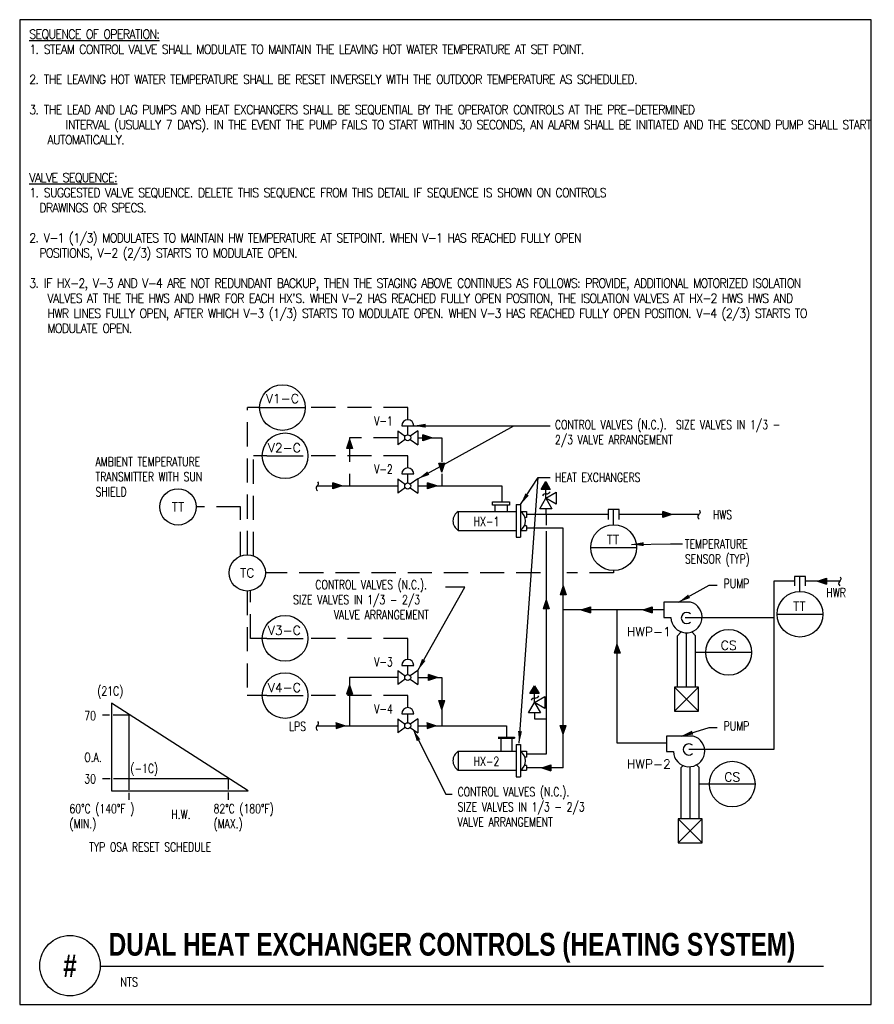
# Model space of a CAD drawing. Header units: inches. Extents: x -0.2 to 8.6, y -1.2 to 9.
import ezdxf
from ezdxf.enums import TextEntityAlignment as Align

# ---------------------------------------------------------------- set-up
doc = ezdxf.new("R2010")
doc.units = ezdxf.units.IN
doc.header["$MEASUREMENT"] = 0
doc.linetypes.add('HIDDEN', pattern=[0.375, 0.25, -0.125])
doc.layers.add('G-ANNO-NPLT', color=7, linetype='Continuous', plot=False)
for name, color, linetype in [('M-DETL-HEVY', 5, 'Continuous'), ('M-DETL-MEDM', 4, 'Continuous'), ('M-DETL-TEXT', 2, 'Continuous')]:
    doc.layers.add(name, color=color, linetype=linetype)
doc.styles.add('BOLD', font='bold.shx', dxfattribs={"width": 0.9})
doc.styles.add('Romans', font='romans.shx', dxfattribs={"width": 0.75})
doc.dimstyles.new('VA-Lead', dxfattribs={"dimtxt": 0.09375, "dimasz": 0.125, "dimexe": 0.125, "dimexo": 0.03125, "dimgap": 0.02, "dimtad": 0, "dimdec": 5, "dimzin": 0, "dimdsep": 46, "dimlunit": 4, "dimtxsty": 'Romans', "dimcen": 0.125, "dimclrd": 256, "dimclre": 256, "dimclrt": 256, "dimadec": 0, "dimazin": 0, "dimtfac": 1, "dimtdec": 5, "dimtofl": 0, "dimtmove": 0, "dimatfit": 3, "dimfxl": 1, "dimfrac": 2, "dimtolj": 1, "dimtzin": 0, "dimlwd": -1, "dimlwe": -1, "dimarcsym": 0})

msp = doc.modelspace()

# ---------------------------------------------------------------- hatches: boundary and pattern name
at = {"layer": 'M-DETL-MEDM', "linetype": 'Continuous'}
h = msp.add_hatch(color=256, dxfattribs=at)
h.paths.add_polyline_path([(3.159, 4.535), (3.191, 4.535), (3.191, 4.629)])
h.paths.add_polyline_path([(3.191, 4.629), (3.191, 4.535), (3.222, 4.535)])
h = msp.add_hatch(color=256, dxfattribs=at)
h.paths.add_polyline_path([(3.951, 4.679), (3.951, 4.647), (4.045, 4.647)])
h.paths.add_polyline_path([(4.045, 4.647), (3.951, 4.647), (3.951, 4.616)])
h = msp.add_hatch(color=256, dxfattribs=at)
h.paths.add_polyline_path([(4.18, 4.384), (4.149, 4.384), (4.149, 4.29)])
h.paths.add_polyline_path([(4.149, 4.29), (4.149, 4.384), (4.118, 4.384)])
at = {"layer": 'M-DETL-MEDM'}
h = msp.add_hatch(color=256, dxfattribs=at)
h.dxf.hatch_style = 1
h.paths.add_polyline_path([(5.225, 4.193), (5.178, 4.111), (5.272, 4.111)])
at = {"layer": 'M-DETL-MEDM', "linetype": 'Continuous'}
h = msp.add_hatch(color=256, dxfattribs=at)
h.paths.add_polyline_path([(3.018, 4.179), (3.018, 4.147), (3.112, 4.147)])
h.paths.add_polyline_path([(3.112, 4.147), (3.018, 4.147), (3.018, 4.116)])
h = msp.add_hatch(color=256, dxfattribs=at)
h.paths.add_polyline_path([(4.001, 4.179), (4.001, 4.147), (4.095, 4.147)])
h.paths.add_polyline_path([(4.095, 4.147), (4.001, 4.147), (4.001, 4.116)])
h = msp.add_hatch(color=256, dxfattribs=at)
h.paths.add_polyline_path([(6.44, 3.883), (6.44, 3.852), (6.533, 3.852)])
h.paths.add_polyline_path([(6.533, 3.852), (6.44, 3.852), (6.44, 3.82)])
h = msp.add_hatch(color=256, dxfattribs=at)
h.paths.add_polyline_path([(8.136, 3.129), (8.136, 3.16), (8.043, 3.16)])
h.paths.add_polyline_path([(8.043, 3.16), (8.136, 3.16), (8.136, 3.191)])
h = msp.add_hatch(color=256, dxfattribs=at)
h.paths.add_polyline_path([(5.376, 3.019), (5.407, 3.019), (5.407, 3.112)])
h.paths.add_polyline_path([(5.407, 3.112), (5.407, 3.019), (5.438, 3.019)])
h = msp.add_hatch(color=256, dxfattribs=at)
h.paths.add_polyline_path([(5.199, 2.873), (5.231, 2.873), (5.231, 2.967)])
h.paths.add_polyline_path([(5.231, 2.967), (5.231, 2.873), (5.262, 2.873)])
h = msp.add_hatch(color=256, dxfattribs=at)
h.paths.add_polyline_path([(5.688, 2.831), (5.688, 2.863), (5.594, 2.863)])
h.paths.add_polyline_path([(5.594, 2.863), (5.688, 2.863), (5.688, 2.894)])
h = msp.add_hatch(color=256, dxfattribs=at)
h.paths.add_polyline_path([(6.33, 2.831), (6.33, 2.863), (6.237, 2.863)])
h.paths.add_polyline_path([(6.237, 2.863), (6.33, 2.863), (6.33, 2.894)])
h = msp.add_hatch(color=256, dxfattribs=at)
h.paths.add_polyline_path([(5.933, 2.413), (5.964, 2.413), (5.964, 2.507)])
h.paths.add_polyline_path([(5.964, 2.507), (5.964, 2.413), (5.996, 2.413)])
h = msp.add_hatch(color=256, dxfattribs=at)
h.paths.add_polyline_path([(4.01, 2.192), (4.01, 2.161), (4.103, 2.161)])
h.paths.add_polyline_path([(4.103, 2.161), (4.01, 2.161), (4.01, 2.13)])
h = msp.add_hatch(color=256, dxfattribs=at)
h.paths.add_polyline_path([(3.159, 1.989), (3.191, 1.989), (3.191, 2.083)])
h.paths.add_polyline_path([(3.191, 2.083), (3.191, 1.989), (3.222, 1.989)])
at = {"layer": 'M-DETL-MEDM'}
h = msp.add_hatch(color=256, dxfattribs=at)
h.dxf.hatch_style = 1
h.paths.add_polyline_path([(5.109, 2.075), (5.062, 1.994), (5.156, 1.994)])
at = {"layer": 'M-DETL-MEDM', "linetype": 'Continuous'}
h = msp.add_hatch(color=256, dxfattribs=at)
h.paths.add_polyline_path([(4.18, 1.922), (4.149, 1.922), (4.149, 1.829)])
h.paths.add_polyline_path([(4.149, 1.829), (4.149, 1.922), (4.118, 1.922)])
h = msp.add_hatch(color=256, dxfattribs=at)
h.paths.add_polyline_path([(3.049, 1.692), (3.049, 1.661), (3.143, 1.661)])
h.paths.add_polyline_path([(3.143, 1.661), (3.049, 1.661), (3.049, 1.63)])
h = msp.add_hatch(color=256, dxfattribs=at)
h.paths.add_polyline_path([(3.992, 1.692), (3.992, 1.661), (4.086, 1.661)])
h.paths.add_polyline_path([(4.086, 1.661), (3.992, 1.661), (3.992, 1.63)])
h = msp.add_hatch(color=256, dxfattribs=at)
h.paths.add_polyline_path([(5.438, 1.665), (5.407, 1.665), (5.407, 1.572)])
h.paths.add_polyline_path([(5.407, 1.572), (5.407, 1.665), (5.376, 1.665)])
h = msp.add_hatch(color=256, dxfattribs=at)
h.paths.add_polyline_path([(5.279, 1.192), (5.279, 1.223), (5.185, 1.223)])
h.paths.add_polyline_path([(5.185, 1.223), (5.279, 1.223), (5.279, 1.255)])

# ---------------------------------------------------------------- linework, layer by layer
at = {"layer": 'G-ANNO-NPLT', "color": 6}
msp.add_lwpolyline([(-0.228, -1.228), (8.6, -1.228), (8.6, 8.982), (-0.228, 8.982)], close=True, dxfattribs=at)
at = {"layer": 'M-DETL-HEVY', "linetype": 'Continuous'}
for p, q in [((4.319, 3.883), (4.92, 3.883)), ((4.319, 3.883), (4.319, 3.686)), ((4.698, 3.949), (4.698, 3.883)), ((4.824, 3.949), (4.824, 3.883)), ((4.92, 3.954), (4.964, 3.954)), ((4.92, 3.954), (4.92, 3.616)), ((4.964, 3.954), (4.964, 3.616)), ((4.964, 3.883), (5.025, 3.883)), ((5.025, 3.883), (5.025, 3.82)), ((5.025, 3.82), (5.009, 3.82)), ((4.319, 3.686), (4.92, 3.686)), ((4.964, 3.686), (5.025, 3.686)), ((5.025, 3.733), (5.003, 3.733)), ((5.025, 3.733), (5.025, 3.686)), ((4.92, 3.616), (4.964, 3.616)), ((6.727, 2.942), (6.45, 2.942)), ((6.45, 2.942), (6.45, 2.783)), ((6.45, 2.783), (6.523, 2.783)), ((4.733, 1.542), (4.902, 1.542)), ((4.733, 1.533), (4.902, 1.533)), ((4.761, 1.533), (4.761, 1.397)), ((4.874, 1.533), (4.874, 1.397)), ((4.902, 1.542), (4.902, 1.533)), ((6.753, 1.553), (6.477, 1.553)), ((6.477, 1.553), (6.477, 1.394)), ((4.92, 1.467), (4.92, 1.13)), ((4.92, 1.467), (4.964, 1.467)), ((4.964, 1.467), (4.964, 1.13)), ((4.319, 1.397), (4.92, 1.397)), ((4.319, 1.397), (4.319, 1.2)), ((4.319, 1.386), (4.319, 1.2)), ((4.964, 1.397), (5.025, 1.397)), ((5.025, 1.334), (5.009, 1.334)), ((5.025, 1.397), (5.025, 1.334)), ((6.477, 1.394), (6.549, 1.394)), ((5.025, 1.247), (5.003, 1.247)), ((5.025, 1.247), (5.025, 1.2)), ((4.319, 1.2), (4.92, 1.2)), ((4.92, 1.13), (4.964, 1.13)), ((4.964, 1.2), (5.025, 1.2))]:
    msp.add_line(p, q, dxfattribs=at)
msp.add_lwpolyline([(4.672, 3.983), (4.851, 3.983), (4.851, 3.949), (4.672, 3.949)], close=True, dxfattribs=at)
for centre, radius, start, end in [((4.378, 3.785), 0.115, 120.8827, 239.1173), ((4.893, 3.785), 0.121, 305.5181, 54.4819), ((6.684, 2.787), 0.162, 181.2857, 74.7021), ((6.688, 2.778), 0.0575, 48.3124, 311.6876), ((6.711, 1.398), 0.162, 181.2857, 74.7021), ((6.708, 1.415), 0.0575, 48.3124, 311.6876), ((4.378, 1.298), 0.115, 120.8827, 239.1173), ((4.893, 1.298), 0.121, 305.5181, 54.4819)]:
    msp.add_arc(centre, radius, start, end, dxfattribs=at)
at = {"layer": 'M-DETL-MEDM', "linetype": 'HIDDEN'}
for p, q in [((2.132, 3.433), (2.132, 4.96)), ((2.259, 4.96), (2.132, 4.96)), ((3.795, 4.96), (2.733, 4.96)), ((3.795, 4.835), (3.795, 4.96)), ((3.691, 4.647), (3.191, 4.647)), ((3.191, 4.647), (3.191, 4.147)), ((2.196, 3.421), (2.196, 4.46)), ((2.335, 4.46), (2.196, 4.46)), ((3.795, 4.46), (2.71, 4.46)), ((3.795, 4.335), (3.795, 4.46)), ((2.062, 3.93), (1.601, 3.93)), ((2.062, 3.42), (2.062, 3.93)), ((5.929, 3.271), (5.929, 3.246)), ((5.17, 3.246), (2.318, 3.246)), ((5.929, 3.246), (5.443, 3.246)), ((2.131, 3.058), (2.131, 1.974)), ((2.163, 2.567), (2.163, 3.061)), ((2.335, 2.567), (2.163, 2.567)), ((3.795, 2.567), (2.71, 2.567)), ((3.795, 2.349), (3.795, 2.567)), ((2.335, 1.974), (2.131, 1.974)), ((3.795, 1.974), (2.71, 1.974)), ((3.795, 1.849), (3.795, 1.974))]:
    msp.add_line(p, q, dxfattribs=at)
at = {"layer": 'M-DETL-MEDM'}
for p, q in [((2.259, 4.96), (2.735, 4.96)), ((3.691, 4.72), (3.769, 4.665)), ((3.691, 4.72), (3.691, 4.574)), ((3.732, 4.772), (3.857, 4.772)), ((3.795, 4.679), (3.795, 4.772)), ((3.899, 4.72), (3.82, 4.665)), ((3.899, 4.72), (3.899, 4.574)), ((3.769, 4.629), (3.691, 4.574)), ((3.82, 4.629), (3.899, 4.574)), ((2.335, 4.46), (2.71, 4.46)), ((3.691, 4.22), (3.769, 4.165)), ((3.691, 4.22), (3.691, 4.074)), ((3.732, 4.272), (3.857, 4.272)), ((3.795, 4.179), (3.795, 4.272)), ((3.899, 4.22), (3.82, 4.165)), ((3.899, 4.22), (3.899, 4.074)), ((3.769, 4.129), (3.691, 4.074)), ((3.82, 4.129), (3.899, 4.074)), ((5.929, 3.746), (5.929, 3.902)), ((5.692, 3.508), (6.167, 3.508)), ((7.861, 3.054), (7.861, 3.21)), ((7.624, 2.817), (8.098, 2.817)), ((2.335, 2.567), (2.71, 2.567)), ((6.59, 2.594), (6.627, 2.63)), ((6.59, 2.062), (6.59, 2.594)), ((6.684, 2.062), (6.684, 2.625)), ((6.778, 2.594), (6.742, 2.63)), ((6.778, 2.062), (6.778, 2.594)), ((6.934, 2.422), (6.778, 2.422)), ((7.359, 2.422), (6.934, 2.422)), ((3.732, 2.286), (3.857, 2.286)), ((3.795, 2.192), (3.795, 2.286)), ((3.691, 2.234), (3.769, 2.179)), ((3.691, 2.234), (3.691, 2.088)), ((3.899, 2.234), (3.82, 2.179)), ((3.899, 2.234), (3.899, 2.088)), ((3.769, 2.143), (3.691, 2.088)), ((3.82, 2.143), (3.899, 2.088)), ((6.559, 1.812), (6.809, 2.062)), ((6.559, 2.062), (6.809, 1.812)), ((2.335, 1.974), (2.71, 1.974)), ((3.732, 1.786), (3.857, 1.786)), ((3.795, 1.692), (3.795, 1.786)), ((3.691, 1.734), (3.769, 1.679)), ((3.691, 1.734), (3.691, 1.588)), ((3.769, 1.643), (3.691, 1.588)), ((3.899, 1.734), (3.82, 1.679)), ((3.82, 1.643), (3.899, 1.588)), ((3.899, 1.734), (3.899, 1.588)), ((6.628, 1.228), (6.649, 1.248)), ((6.628, 0.696), (6.628, 1.228)), ((6.722, 0.696), (6.722, 1.236)), ((6.816, 1.228), (6.788, 1.256)), ((6.816, 0.696), (6.816, 1.228)), ((6.972, 1.056), (6.816, 1.056)), ((7.397, 1.056), (6.972, 1.056)), ((6.597, 0.446), (6.847, 0.696)), ((6.597, 0.696), (6.847, 0.446))]:
    msp.add_line(p, q, dxfattribs=at)
at = {"layer": 'M-DETL-MEDM', "linetype": 'Continuous'}
for p, q in [((3.191, 4.629), (3.159, 4.535)), ((3.191, 4.629), (3.222, 4.535)), ((3.951, 4.616), (3.951, 4.679)), ((4.045, 4.647), (3.951, 4.679)), ((4.045, 4.647), (3.951, 4.616)), ((3.222, 4.535), (3.159, 4.535)), ((4.118, 4.384), (4.18, 4.384)), ((4.149, 4.29), (4.118, 4.384)), ((4.149, 4.29), (4.18, 4.384)), ((2.855, 4.147), (3.691, 4.147)), ((3.018, 4.116), (3.018, 4.179)), ((3.112, 4.147), (3.018, 4.179)), ((3.112, 4.147), (3.018, 4.116)), ((3.899, 4.147), (4.769, 4.147)), ((4.001, 4.116), (4.001, 4.179)), ((4.095, 4.147), (4.001, 4.179)), ((4.095, 4.147), (4.001, 4.116)), ((4.769, 4.147), (4.769, 3.983)), ((5.225, 4.02), (5.225, 4.111)), ((5.225, 3.911), (5.225, 3.852)), ((5.873, 3.902), (5.873, 3.801)), ((5.986, 3.902), (5.873, 3.902)), ((5.986, 3.801), (5.986, 3.902)), ((6.44, 3.82), (6.44, 3.883)), ((6.533, 3.852), (6.44, 3.883)), ((5.873, 3.852), (5.025, 3.852)), ((5.231, 3.852), (5.231, 3.74)), ((6.813, 3.852), (5.986, 3.852)), ((6.533, 3.852), (6.44, 3.82)), ((5.407, 3.71), (5.025, 3.71)), ((5.231, 3.68), (5.231, 1.365)), ((5.407, 1.223), (5.407, 3.71)), ((7.805, 3.21), (7.805, 3.11)), ((7.918, 3.21), (7.805, 3.21)), ((7.918, 3.11), (7.918, 3.21)), ((8.043, 3.16), (8.136, 3.191)), ((8.136, 3.191), (8.136, 3.129)), ((5.407, 3.112), (5.376, 3.019)), ((5.407, 3.112), (5.438, 3.019)), ((7.591, 3.16), (7.591, 1.413)), ((7.805, 3.16), (7.591, 3.16)), ((8.272, 3.16), (7.918, 3.16)), ((8.043, 3.16), (8.136, 3.129)), ((5.231, 2.967), (5.199, 2.873)), ((5.231, 2.967), (5.262, 2.873)), ((5.438, 3.019), (5.376, 3.019)), ((5.262, 2.873), (5.199, 2.873)), ((6.45, 2.863), (5.407, 2.863)), ((5.594, 2.863), (5.688, 2.894)), ((5.594, 2.863), (5.688, 2.831)), ((5.688, 2.894), (5.688, 2.831)), ((5.964, 2.863), (5.964, 1.482)), ((6.237, 2.863), (6.33, 2.894)), ((6.237, 2.863), (6.33, 2.831)), ((6.33, 2.894), (6.33, 2.831)), ((7.591, 2.781), (6.671, 2.781)), ((5.964, 2.507), (5.933, 2.413)), ((5.964, 2.507), (5.996, 2.413)), ((5.996, 2.413), (5.933, 2.413)), ((3.691, 2.161), (3.191, 2.161)), ((3.191, 2.161), (3.191, 1.661)), ((4.01, 2.13), (4.01, 2.192)), ((4.103, 2.161), (4.01, 2.192)), ((4.103, 2.161), (4.01, 2.13)), ((3.191, 2.083), (3.159, 1.989)), ((3.191, 2.083), (3.222, 1.989)), ((3.222, 1.989), (3.159, 1.989)), ((5.109, 1.902), (5.109, 1.994)), ((4.118, 1.922), (4.18, 1.922)), ((4.149, 1.829), (4.118, 1.922)), ((4.149, 1.829), (4.18, 1.922)), ((5.109, 1.794), (5.109, 1.734)), ((2.855, 1.661), (3.691, 1.661)), ((3.143, 1.661), (3.049, 1.692)), ((3.143, 1.661), (3.049, 1.63)), ((3.899, 1.661), (4.817, 1.661)), ((4.086, 1.661), (3.992, 1.692)), ((4.086, 1.661), (3.992, 1.63)), ((4.817, 1.661), (4.817, 1.542)), ((5.109, 1.734), (5.231, 1.734)), ((5.376, 1.665), (5.438, 1.665)), ((5.407, 1.572), (5.376, 1.665)), ((5.407, 1.572), (5.438, 1.665)), ((5.964, 1.482), (6.477, 1.482)), ((5.231, 1.365), (5.025, 1.365)), ((7.591, 1.413), (6.708, 1.413)), ((5.185, 1.223), (5.279, 1.255)), ((5.279, 1.255), (5.279, 1.192)), ((5.407, 1.223), (5.025, 1.223)), ((5.185, 1.223), (5.279, 1.192))]:
    msp.add_line(p, q, dxfattribs=at)
at = {"layer": 'M-DETL-MEDM', "linetype": 'HIDDEN'}
msp.add_lwpolyline([(3.899, 4.647), (4.149, 4.647), (4.149, 4.147)], dxfattribs=at)
at = {"layer": 'M-DETL-MEDM', "linetype": 'Continuous'}
for points in [[(2.86, 4.191, -0.454515), (2.852, 4.145), (2.852, 4.145, 0.466079), (2.858, 4.099)], [(6.818, 3.896, -0.454515), (6.81, 3.849), (6.81, 3.849, 0.466079), (6.816, 3.803)], [(8.277, 3.204, -0.454515), (8.269, 3.158), (8.269, 3.158, 0.466079), (8.275, 3.111)], [(2.86, 1.705, -0.454515), (2.852, 1.659), (2.852, 1.659, 0.466079), (2.858, 1.613)]]:
    msp.add_lwpolyline(points, format="xyb", dxfattribs=at)
at = {"layer": 'M-DETL-MEDM'}
for points in [[(5.272, 4.111), (5.178, 4.111), (5.225, 4.193)], [(5.288, 3.911), (5.163, 3.911), (5.225, 4.02)], [(5.334, 4.082), (5.334, 3.957), (5.225, 4.02)], [(5.156, 1.994), (5.062, 1.994), (5.109, 2.075)], [(6.559, 2.062), (6.559, 1.812), (6.809, 1.812), (6.809, 2.062)], [(5.217, 1.964), (5.217, 1.839), (5.109, 1.902)], [(5.172, 1.794), (5.047, 1.794), (5.109, 1.902)], [(6.597, 0.696), (6.597, 0.446), (6.847, 0.446), (6.847, 0.696)]]:
    msp.add_lwpolyline(points, close=True, dxfattribs=at)
at = {"layer": 'M-DETL-MEDM', "linetype": 'Continuous'}
msp.add_lwpolyline([(3.899, 2.161), (4.149, 2.161), (4.149, 1.661)], dxfattribs=at)
at = {"layer": 'M-DETL-MEDM'}
for centre, radius in [((2.496, 4.96), 0.237), ((2.523, 4.46), 0.237), ((3.795, 4.647), 0.0312), ((1.413, 3.93), 0.188), ((3.795, 4.147), 0.0312), ((5.929, 3.508), 0.237), ((2.131, 3.246), 0.188), ((7.861, 2.817), 0.237), ((2.523, 2.567), 0.237), ((7.122, 2.422), 0.237), ((2.523, 1.974), 0.237), ((3.795, 2.161), 0.0312), ((3.795, 1.661), 0.0312), ((7.159, 1.056), 0.237)]:
    msp.add_circle(centre, radius, dxfattribs=at)
for centre, radius, start, end in [((3.795, 4.772), 0.0625, 0, 180), ((3.795, 4.272), 0.0625, 0, 180), ((5.232, 4.113), 0.0474, 270, 327.2703), ((5.232, 4.019), 0.0474, 90, 147.2703), ((3.795, 2.286), 0.0625, 0, 180), ((5.115, 1.901), 0.0474, 90, 147.2703), ((5.115, 1.996), 0.0474, 270, 327.2703), ((3.795, 1.786), 0.0625, 0, 180)]:
    msp.add_arc(centre, radius, start, end, dxfattribs=at)
at = {"layer": 'M-DETL-TEXT'}
for p, q in [((0.724, 1.895), (0.724, 0.985)), ((2.14, 0.985), (0.724, 1.895)), ((0.703, 1.772), (0.632, 1.772)), ((0.907, 1.772), (0.74, 1.772)), ((0.907, 0.998), (0.907, 1.772)), ((0.632, 1.114), (0.71, 1.114)), ((0.746, 1.114), (1.934, 1.114)), ((1.934, 1.114), (1.934, 1.001)), ((0.724, 0.985), (2.14, 0.985)), ((0.907, 0.891), (0.907, 0.965)), ((1.934, 0.97), (1.934, 0.891)), ((0.605, -0.832), (8.104, -0.832))]:
    msp.add_line(p, q, dxfattribs=at)
msp.add_circle((0.293, -0.827), 0.313, dxfattribs=at)

# ---------------------------------------------------------------- texts
at = {"layer": 'M-DETL-TEXT', "style": 'Romans'}
for s, p in [('V2-C', (2.516, 4.543)), ('TT', (1.413, 3.93)), ('TT', (5.922, 3.591)), ('TC', (2.131, 3.246)), ('TT', (7.854, 2.9)), ('V3-C', (2.516, 2.65)), ('HWP-1', (6.295, 2.635)), ('CS', (7.122, 2.495)), ('V4-C', (2.516, 2.057)), ('HWP-2', (6.295, 1.264)), ('CS', (7.159, 1.129))]:
    msp.add_text(s, height=0.0938, dxfattribs=at).set_placement(p, align=Align.MIDDLE_CENTER)
at = {"layer": 'M-DETL-TEXT', "style": 'BOLD', "width": 0.8}
msp.add_text('#', height=0.236, dxfattribs=at).set_placement((0.293, -0.827), align=Align.MIDDLE)
at = {"layer": 'M-DETL-TEXT', "style": 'Romans', "width": 0.8}
msp.add_text('NTS', height=0.0938, dxfattribs=at).set_placement((0.813, -1.044))
at = {"layer": 'M-DETL-TEXT'}
for s, insert, char_height, width, attachment_point, style in [('\\A1;{\\W0.9;\\T0.9;\\LSEQUENCE OF OPERATION:\\P\\l1. STEAM CONTROL VALVE SHALL MODULATE TO MAINTAIN THE LEAVING HOT WATER TEMPERATURE AT SET POINT.\\H1.0012x;  \\P\\P2. THE LEAVING HOT WATER TEMPERATURE SHALL BE RESET INVERSELY WITH THE OUTDOOR TEMPERATURE AS SCHEDULED.\\P\\P3. THE LEAD AND LAG PUMPS AND HEAT EXCHANGERS SHALL BE SEQUENTIAL BY THE OPERATOR CONTROLS AT THE PRE-DETERMINED\\P\\pi-0.1875,l0.1875;^IINTERVAL (USUALLY 7 DAYS). IN THE EVENT THE PUMP FAILS TO START WITHIN 30 SECONDS, AN ALARM SHALL BE INITIATED AND THE SECOND PUMP SHALL START AUTOMATICALLY.}', (-0.129, 8.879), 0.09375, 8.75942, 1, 'Romans'), ("\\A1;{\\W0.9;\\T0.9;\\LVALVE SEQUENCE:\\P\\l1. SUGGESTED VALVE SEQUENCE. DELETE THIS SEQUENCE FROM THIS DETAIL IF SEQUENCE IS SHOWN ON CONTROLS \\P  DRAWINGS OR SPECS.\\P\\H1.0012x;\\P2. V-1 (1/3) MODULATES TO MAINTAIN HW TEMPERATURE AT SETPOINT. WHEN V-1 HAS REACHED FULLY OPEN \\P  POSITIONS, V-2 (2/3) STARTS TO MODULATE OPEN.\\P\\P\\pi-0.1875,l0.1875;3. IF HX-2, V-3 AND V-4 ARE NOT REDUNDANT BACKUP, THEN THE STAGING ABOVE CONTINUES AS FOLLOWS: PROVIDE, ADDITIONAL MOTORIZED ISOLATION VALVES AT THE THE HWS AND HWR FOR EACH HX'S. WHEN V-2 HAS REACHED FULLY OPEN POSITION, THE ISOLATION VALVES AT HX-2 HWS HWS AND HWR LINES FULLY OPEN, AFTER WHICH V-3 (1/3) STARTS TO MODULATE OPEN. WHEN V-3 HAS REACHED FULLY OPEN POSITION. V-4 (2/3) STARTS TO MODULATE OPEN. }", (-0.129, 7.392), 0.09375, 8.80889, 1, 'Romans'), ('CONTROL VALVES (N.C.).  SIZE VALVES IN 1/3 - 2/3 VALVE ARRANGEMENT', (5.321, 4.83), 0.09375, 2.66309, 1, 'Romans'), ('AMBIENT TEMPERATURE TRANSMITTER WITH SUN SHIELD', (0.558, 4.446), 0.09375, 1.37242, 1, 'Romans'), ('HEAT EXCHANGERS', (5.321, 4.283), 0.09375, 1.52397, 1, 'Romans'), ('HWS', (7.058, 3.849), 0.0938, 0.45089, 5, 'Romans'), ('TEMPERATURE SENSOR (TYP)', (6.668, 3.593), 0.09375, 0.99554, 1, 'Romans'), ('\\pi0.23918;CONTROL VALVES (N.C.).  \\P\\pi0.0081485;SIZE VALVES IN 1/3 - 2/3 \\P\\pi0.43002;VALVE ARRANGEMENT', (2.598, 3.171), 0.09375, 1.53493, 1, 'Romans'), ('PUMP', (7.07, 3.183), 0.0938, 0.45089, 1, 'Romans'), ('HWR', (8.236, 3.041), 0.0938, 0.45089, 5, 'Romans'), ('(21C)', (0.577, 2.068), 0.0938, 2.66309, 1, 'Romans'), ('70', (0.442, 1.812), 0.0938, 2.66309, 1, 'Romans'), ('LPS', (2.565, 1.701), 0.0938, 0.40179, 1, 'Romans'), ('PUMP', (7.07, 1.705), 0.0938, 0.45089, 1, 'Romans'), ('O.A.', (0.442, 1.38), 0.0938, 2.66309, 1, 'Romans'), ('(-1C)', (0.92, 1.265), 0.0938, 2.66309, 1, 'Romans'), ('30', (0.442, 1.157), 0.0938, 2.66309, 1, 'Romans'), ('CONTROL VALVES (N.C.).  SIZE VALVES IN 1/3 - 2/3 VALVE ARRANGEMENT', (4.312, 1.023), 0.09375, 1.53493, 1, 'Romans'), ('60%%DC (140%%DF )\\P(MIN.)', (0.288, 0.848), 0.09375, 2.66309, 1, 'Romans'), ('82%%DC (180%%DF)\\P(MAX.)', (1.782, 0.848), 0.09375, 2.66309, 1, 'Romans'), ('H.W.', (1.344, 0.789), 0.0938, 2.66309, 1, 'Romans'), ('TYP OSA RESET SCHEDULE', (0.493, 0.45), 0.09375, 2.66309, 1, 'Romans'), ('{\\W0.8;DUAL HEAT EXCHANGER CONTROLS (HEATING SYSTEM)}', (0.694, -0.487), 0.23622, 8.81051, 1, 'BOLD')]:
    msp.add_mtext(s, dxfattribs=dict(at, insert=insert, char_height=char_height, width=width, attachment_point=attachment_point, style=style))
at = {"layer": 'M-DETL-TEXT', "char_height": 0.0938, "attachment_point": 6, "style": 'Romans'}
for s, insert in [('V-1', (3.639, 4.822)), ('V-2', (3.639, 4.322)), ('HX-1', (4.744, 3.779)), ('V-3', (3.639, 2.323)), ('V-4', (3.639, 1.836)), ('HX-2', (4.744, 1.291))]:
    msp.add_mtext(s, dxfattribs=dict(at, insert=insert))
at = {"layer": 'M-DETL-TEXT', "style": 'Romans'}
msp.add_attdef('V1-C', text='x', height=0.0938, dxfattribs=at).set_placement((2.496, 5.007), align=Align.CENTER)

# ---------------------------------------------------------------- leaders
at = {"layer": 'M-DETL-TEXT'}
for points in [[(3.857, 4.772), (4.896, 4.771), (5.271, 4.771)], [(3.899, 4.22), (4.896, 4.771), (5.271, 4.771)], [(4.95, 1.48), (5.146, 4.235)], [(4.964, 3.954), (5.146, 4.235), (5.271, 4.235)], [(6.116, 3.542), (6.518, 3.548), (6.643, 3.548)], [(3.899, 2.234), (4.387, 3.099), (4.187, 3.099)], [(6.602, 2.942), (6.921, 3.12), (7.003, 3.12)], [(6.628, 1.553), (6.921, 1.643), (7.003, 1.643)], [(3.85, 1.623), (4.191, 0.95), (4.254, 0.95)]]:
    msp.add_leader(points, dimstyle='VA-Lead', dxfattribs=at)

doc.saveas('drawing.dxf')
